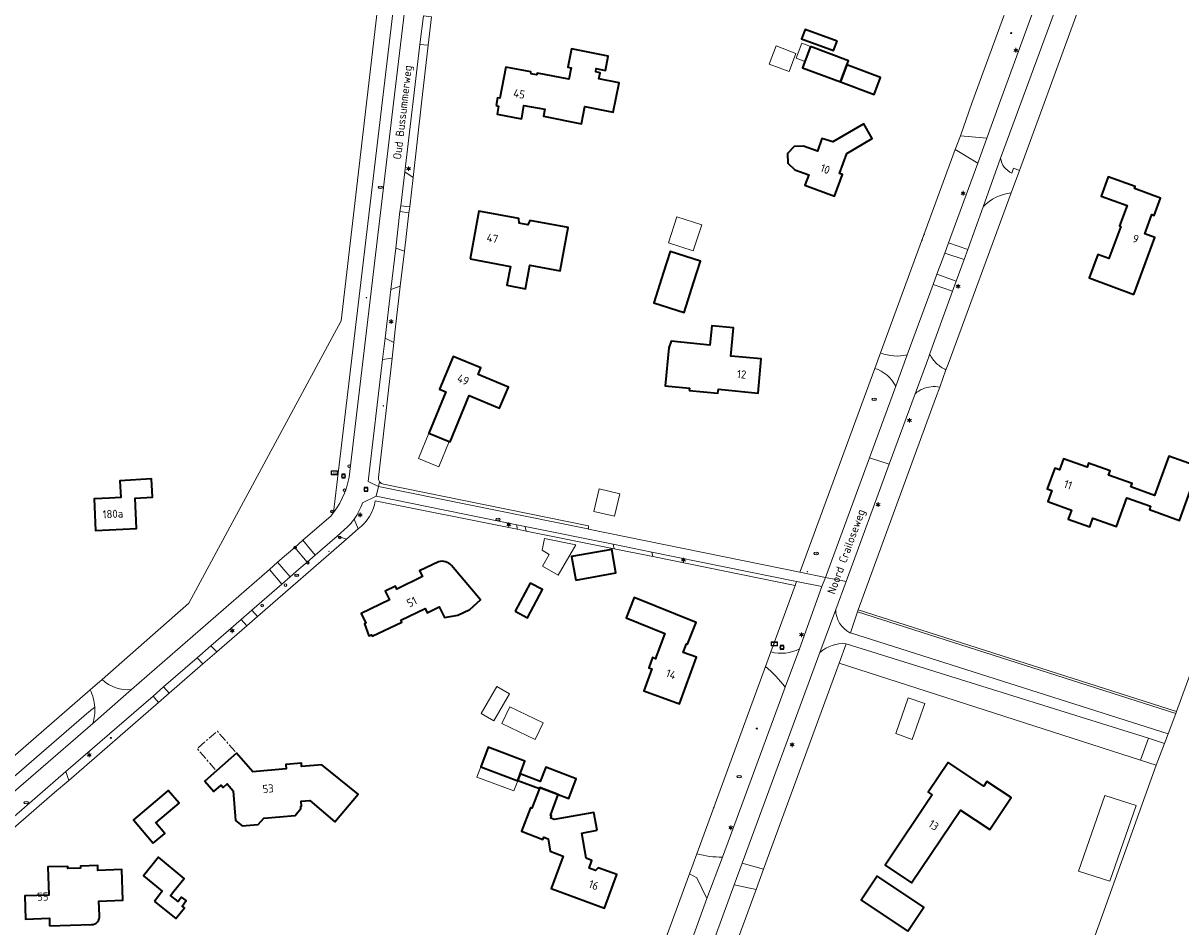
# Model space of a CAD drawing. Header units: metres. Extents: x 140853 to 145288, y 474558 to 480269.
# Tile 77 of 256: x 141599 to 141854, y 476568 to 476768. Entities that reach past the tile are written whole.
import ezdxf
from ezdxf.enums import TextEntityAlignment as Align

# ---------------------------------------------------------------- set-up
doc = ezdxf.new("R2010")
doc.units = ezdxf.units.M
doc.header["$MEASUREMENT"] = 0
doc.linetypes.add('AM-AS', pattern=[16, 10, -2, 2, -2])
for name, color, linetype, lineweight in [('B-WE-AM-AS_SPOOR_RAIL-G', 10, 'AM-AS', 18), ('B-WE-GR-BEPLANTING_CULTUUR_BOSPLANTSOEN-G', 90, 'GR-PLANTSOEN', 18), ('B-WE-GR-BOS_GEMENGD-G', 40, 'Continuous', 13), ('B-WE-GR-GRAS_KRUIDENRIJK-G', 80, 'Continuous', 18), ('B-WE-GR-GROENVOORZIENING-G', 80, 'Continuous', 18), ('B-WE-IE-TERREINAFSCHEIDING_KUNSTMATIG_HEKWERK-G', 20, 'IE-TERREINAFSCHEIDING-KUNSTMATIG', 18), ('B-WE-IE-TERREINAFSCHEIDING_KUNSTMATIG_MUUR-G', 90, 'IE-TERREINAFSCHEIDING-KUNSTMATIG-DICHT', 18), ('B-WE-KL-ET_LS_OV_LICHTMAST-S', 190, 'Continuous', 18), ('B-WE-KL-WATER_BRANDLEIDING_PUT-S', 150, 'Continuous', 18), ('B-WE-KL-WATER_PUT-S', 170, 'Continuous', 18), ('B-WE-OG-BEBOUWING-G', 7, 'Continuous', 35), ('B-WE-OG-BEBOUWING_BIJGEBOUW-G', 7, 'Continuous', 18), ('B-WE-OG-BEBOUWING_HUISNUMMER-T18', 10, 'Continuous', 18), ('B-WE-OG-BEBOUWING_LUIFEL-G', 7, 'Continuous', 18), ('B-WE-OG-BEBOUWING_STRAATNAAM-T18', 10, 'Continuous', 18), ('B-WE-OG-TERREIN_ERF-G', 7, 'Continuous', 18), ('B-WE-RI-GWA_RIOOLPUT-S', 30, 'Continuous', 18), ('B-WE-RI-TERREINKAST-S', 7, 'Continuous', 18), ('B-WE-VH-ONVERHARD-G', 252, 'Continuous', 18), ('B-WE-VH-VERHARDING_ASFALT-G', 252, 'Continuous', 18), ('B-WE-VH-VERHARDING_BEDRIJFSVLOERPLAAT-G', 252, 'Continuous', 18), ('B-WE-VH-VERHARDING_BETONSTRAATSTEEN-G', 252, 'Continuous', 18), ('B-WE-VH-VERHARDING_HALFVERHARDING_GRIND-G', 252, 'Continuous', 18), ('B-WE-VH-VERHARDING_STRAATBAKSTEEN-G', 252, 'Continuous', 18), ('B-WE-VW-AFSLUITPAAL-S', 7, 'Continuous', 18), ('X-XX-XX-ALGEMEEN-S', 7, 'Continuous', 18)]:
    doc.layers.add(name, color=color, linetype=linetype, lineweight=lineweight)
doc.styles.add('NLCS-ISO', font='txt')
doc.linetypes.add('GR-PLANTSOEN', pattern='A,0,[179,NLCS.shx,S=2,R=0,X=0,Y=0],-4', length=4)
doc.linetypes.add('IE-TERREINAFSCHEIDING-KUNSTMATIG', pattern='A,4,[82,NLCS.shx,S=0.75,R=90,X=0,Y=0],4,-2', length=10)
doc.linetypes.add('IE-TERREINAFSCHEIDING-KUNSTMATIG-DICHT', pattern='A,8,-1,[82,NLCS.shx,S=0.75,R=90,X=0,Y=0],-1', length=10)

# ---------------------------------------------------------------- blocks, each defined once
blk = doc.blocks.new('SIE-WEG_AFVALBAK_TYPE_01')
for radius in [0.25, 0.156]:
    blk.add_circle((0, 0), radius)
blk = doc.blocks.new('SRI-TERREINKAST-SO')
at = {"ltscale": 0.1}
h = blk.add_hatch(color=256, dxfattribs=at)
h.paths.add_polyline_path([(3.9, 2.1), (-3.4, 2.1), (-3.4, -2.4), (3.9, -2.4)])
h.paths.add_polyline_path([(3.4, 1.6), (-2.9, 1.6), (-2.9, -1.9), (3.4, -1.9)], flags=16)
at = {"flags": 128}
for points in [[(3.9, 2.1), (-3.4, 2.1), (-3.4, -2.4), (3.9, -2.4)], [(3.4, 1.6), (-2.9, 1.6), (-2.9, -1.9), (3.4, -1.9)]]:
    blk.add_lwpolyline(points, close=True, dxfattribs=at)
at = {"style": 'NLCS-ISO'}
blk.add_text('RI', height=1.8, dxfattribs=at).set_placement((-0.9, -1))
blk = doc.blocks.new('B-SIE-WEG_LICHTMAST-SO')
at = {"ltscale": 0.1}
for p, q in [((-1.1, 0.6), (-2.2, 1.3)), ((0, 1.3), (0, 2.5)), ((1.1, 0.6), (2.2, 1.3)), ((-1.1, -0.6), (-2.2, -1.3)), ((0, -1.3), (0, -2.5)), ((1.1, -0.6), (2.2, -1.3))]:
    blk.add_line(p, q, dxfattribs=at)
at = {"flags": 128}
for points in [[(-1.2, 0.5), (1.2, 0.5)], [(-1.2, -0.5), (1.2, -0.5)]]:
    blk.add_lwpolyline(points, dxfattribs=at)
at = {"ltscale": 0.1}
blk.add_circle((0, 0), 1.27, dxfattribs=at)
at = {"style": 'NLCS-ISO'}
blk.add_attdef('TYPE', text='', height=1.8, dxfattribs=at).set_placement((0, 2.5), align=Align.BOTTOM_CENTER)
blk = doc.blocks.new('SVW-AFSLUITPAAL-SO')
at = {"lineweight": 18}
blk.add_circle((0, 0), 1.5, dxfattribs=at)
at = {"lineweight": 18, "style": 'NLCS-ISO'}
blk.add_text('af', height=1.8, dxfattribs=at).set_placement((0, 0), align=Align.MIDDLE_CENTER)
blk = doc.blocks.new('SIE-WEG_STRAATPOT_BRANDKRAAN-SO')
blk.add_ellipse((0, 0), major_axis=(-0.729, 0), ratio=0.685994)
at = {"style": 'NLCS-ISO'}
blk.add_text('BR', height=0.4, dxfattribs=at).set_placement((-0.3, -0.2))
blk = doc.blocks.new('SKL-WATERLEIDINGPUT-SO')
at = {"color": 0, "linetype": 'ByBlock', "lineweight": 18}
blk.add_ellipse((0, 0), major_axis=(2.5, 0), ratio=0.54, dxfattribs=at)
at = {"color": 0, "linetype": 'ByBlock', "lineweight": 18, "style": 'NLCS-ISO'}
blk.add_text('wl', height=1.8, dxfattribs=at).set_placement((0, 0), align=Align.MIDDLE_CENTER)
blk = doc.blocks.new('SRI-PUT_INSPECTIE-SO')
at = {"lineweight": -3, "flags": 128}
blk.add_lwpolyline([(-2, -2), (2, -2), (2, 2), (-2, 2)], close=True, dxfattribs=at)
at = {"lineweight": -3, "ltscale": 1.5}
blk.add_circle((0, 0), 2, dxfattribs=at)
at = {"ltscale": 0.1, "style": 'NLCS-ISO'}
blk.add_text('I', height=2.5, dxfattribs=at).set_placement((0, 0), align=Align.MIDDLE_CENTER)

msp = doc.modelspace()

# ---------------------------------------------------------------- linework, layer by layer
at = {"layer": 'B-WE-AM-AS_SPOOR_RAIL-G', "ltscale": 0.2, "flags": 128}
msp.add_lwpolyline([(141641.418, 476602.544), (141645.847, 476606.442), (141641.626, 476611.346), (141637.155, 476607.497), (141641.418, 476602.544)], close=True, dxfattribs=at)
at = {"layer": 'B-WE-GR-BEPLANTING_CULTUUR_BOSPLANTSOEN-G', "ltscale": 0.2, "flags": 128}
for points in [[(141679.48, 476825.607, -0.1468359), (141673.471, 476828.251), (141673.471, 476828.251), (141662.661, 476835.393), (141662.661, 476835.393, -0.0637223), (141661.693, 476836.228), (141661.693, 476836.228, -0.2905442), (141658.547, 476855.131), (141658.547, 476855.131), (141657.68, 476863.4), (141656.781, 476868.407), (141655.519, 476873.678), (141651.065, 476825.308), (141682.887, 476821.308), (141674.583, 476750), (141668.997, 476701.972), (141635.332, 476639.627), (141616.186, 476622.726), (141616.186, 476622.726, 0.2162489), (141622.682, 476620.503), (141622.682, 476620.503), (141653.111, 476647.054), (141654.936, 476648.647), (141656.889, 476650.351), (141658.7, 476651.924), (141660.515, 476653.501), (141666.732, 476658.902), (141667.295, 476659.616), (141686.717, 476823.268), (141686.891, 476825.428), (141679.48, 476825.607)], [(141481.093, 476500), (141499.765, 476516.025), (141499.707, 476516.087), (141500, 476516.346), (141500.498, 476516.787), (141502.744, 476518.757), (141502.744, 476518.757, -0.0293956), (141509.541, 476523.699), (141509.541, 476523.699), (141509.035, 476524.489), (141514.686, 476530.289), (141613.264, 476615.595), (141614.546, 476616.634), (141614.546, 476616.634, 0.0985966), (141613.517, 476620.497), (141613.517, 476620.497), (141506.002, 476526.873), (141507.287, 476525.466), (141500, 476519.048), (141496.405, 476515.881), (141497.172, 476514.92), (141493.483, 476511.64), (141492.658, 476512.517), (141478.141, 476500), (141445.442, 476471.926), (141445.442, 476471.926, 0.2194166), (141449.407, 476472.314), (141449.407, 476472.314), (141481.093, 476500)]]:
    msp.add_lwpolyline(points, format="xyb", close=True, dxfattribs=at)
at = {"layer": 'B-WE-GR-BOS_GEMENGD-G', "ltscale": 0.2, "flags": 128}
msp.add_lwpolyline([(142083.268, 477026.514), (141983.362, 476999.42), (141928.116, 476985.239), (141923.535, 476985.863), (141920.889, 476992.037), (141919.478, 476998.21), (141912.049, 476991.016), (141907.292, 476983.416), (141907.085, 476976.607), (141976.329, 476951.22), (141902.602, 476750), (141853.459, 476615.703), (141853.287, 476615.233), (141851.592, 476610.73), (141850.808, 476608.645), (141848.999, 476603.838), (141829.46, 476549.426)], dxfattribs=at)
at = {"layer": 'B-WE-GR-GRAS_KRUIDENRIJK-G', "ltscale": 0.2, "flags": 128}
for points in [[(141670.889, 476668.683), (141671.128, 476670.593), (141680.54, 476750), (141682.967, 476770.245), (141689.2, 476822.976), (141686.891, 476825.428), (141686.717, 476823.268), (141667.295, 476659.616), (141667.295, 476659.616, 0.1338843), (141670.889, 476668.683)], [(141825.617, 476753.85), (141843.253, 476802.019), (141841.015, 476802.574), (141838.06, 476801.554), (141819.07, 476750), (141814.608, 476737.888), (141814.608, 476737.888, 0.2546096), (141817.096, 476734.548), (141817.096, 476734.548), (141817.489, 476735.628), (141818.805, 476735.15), (141824.215, 476750), (141825.617, 476753.85)], [(141814.369, 476750), (141825.954, 476781.626), (141825.954, 476781.626, 0.3323063), (141822.477, 476788.822), (141822.477, 476788.822), (141808.267, 476750), (141805.724, 476742.804), (141811.546, 476742.295), (141814.369, 476750)], [(141799.707, 476709.977), (141800.532, 476712.222), (141802.258, 476716.918), (141803.089, 476719.18), (141809.554, 476736.776), (141804.587, 476739.756), (141788.092, 476694.88), (141788.092, 476694.88, 0.1610415), (141793.997, 476694.435), (141793.997, 476694.435), (141799.707, 476709.977)], [(141803.015, 476692.404), (141816.961, 476730.181), (141816.961, 476730.181, 0.1803242), (141810.782, 476727.139), (141810.782, 476727.139), (141807.358, 476717.719), (141806.534, 476715.454), (141804.82, 476710.738), (141804.003, 476708.49), (141798.931, 476694.546), (141798.931, 476694.546, 0.0768787), (141800.47, 476692.549), (141800.47, 476692.549, 0.0767731), (141802.543, 476691.106), (141802.543, 476691.106), (141803.015, 476692.404)], [(141677.19, 476665.342), (141677.458, 476666.411), (141677.458, 476666.411, -0.1869932), (141677.204, 476667.385), (141677.204, 476667.385), (141680.197, 476693.667), (141678.11, 476693.426), (141674.934, 476666.443), (141677.19, 476665.342)], [(141786.831, 476691.449), (141770.568, 476647.204), (141770.283, 476646.428), (141775.929, 476645.278), (141785.628, 476671.672), (141791.45, 476687.517), (141791.45, 476687.517, 0.1930802), (141786.831, 476691.449)], [(141800.257, 476684.82), (141801.167, 476687.323), (141801.167, 476687.323, 0.0757367), (141799.239, 476687.395), (141799.239, 476687.395, 0.075975), (141797.371, 476686.891), (141797.371, 476686.891, 0.075716), (141795.737, 476685.855), (141795.737, 476685.855), (141790.021, 476670.321), (141780.465, 476644.354), (141778.205, 476638.213), (141778.205, 476638.213, 0.2876347), (141781.335, 476633.08), (141781.335, 476633.08), (141781.437, 476633.048), (141783.002, 476637.654), (141783.174, 476638.124), (141800.257, 476684.82)], [(141677.458, 476666.411), (141677.19, 476665.342), (141723.409, 476655.98), (141723.586, 476655.944), (141723.586, 476656.706), (141678.312, 476665.862), (141678.312, 476665.862, -0.1887909), (141677.458, 476666.411)], [(141707.775, 476656.931), (141676.664, 476663.244), (141673.674, 476661.785), (141673.674, 476661.785, -0.0781653), (141671.836, 476658.156), (141671.836, 476658.156), (141672.725, 476656.016), (141672.725, 476656.016, 0.2067305), (141676.477, 476662.228), (141676.477, 476662.228), (141707.847, 476655.908), (141707.775, 476656.931)], [(141769.229, 476643.504), (141763.844, 476628.833), (141763.844, 476628.833, 0.1789792), (141770.202, 476629.495), (141770.202, 476629.495), (141775.155, 476643.279), (141769.562, 476644.412), (141769.229, 476643.504)], [(141757.542, 476582.161), (141762.218, 476580.835), (141778.978, 476626.366), (141780.487, 476630.628), (141780.472, 476630.633), (141780.472, 476630.633, 0.2052399), (141774.697, 476628.722), (141774.697, 476628.722), (141757.542, 476582.161)], [(141753.205, 476583.52), (141757.988, 476596.503), (141767.007, 476621.081), (141767.007, 476621.081, 0.0595397), (141762.658, 476625.6), (141762.658, 476625.6), (141747.492, 476584.278), (141747.492, 476584.278, 0.073156), (141753.205, 476583.52)], [(141510.885, 476524.54, 0.0353916), (141514.289, 476526.666), (141514.289, 476526.666), (141516.024, 476528.146), (141516.833, 476528.813), (141516.89, 476528.747), (141563.72, 476569.425), (141614.134, 476613.031), (141614.134, 476613.031, 0.0888277), (141614.546, 476616.634), (141614.546, 476616.634), (141613.264, 476615.595), (141514.686, 476530.289), (141509.035, 476524.489), (141509.541, 476523.699), (141509.541, 476523.699, -0.0050811), (141510.885, 476524.54)], [(141735.295, 476534.485), (141739.081, 476544.831), (141749.707, 476574.396), (141747.481, 476578.946), (141745.869, 476579.856), (141729.816, 476536.118), (141733.302, 476534.342), (141733.302, 476534.342, 0.2313068), (141735.295, 476534.485)], [(141739, 476517.53), (141760.639, 476576.406), (141755.773, 476577.388), (141735.046, 476520.817), (141737.093, 476518.699), (141737.093, 476518.699, 0.0363467), (141739, 476517.53)]]:
    msp.add_lwpolyline(points, format="xyb", close=True, dxfattribs=at)
for points in [[(141686.372, 476762.986), (141682.992, 476734.829), (141684.833, 476733.599), (141686.699, 476750), (141688.176, 476762.8), (141686.372, 476762.986)], [(141678.67, 476698.148), (141680.595, 476697.157), (141680.916, 476699.974), (141682.013, 476709.603), (141679.935, 476708.891), (141678.67, 476698.148)], [(141729.032, 476652.617), (141709.604, 476656.559), (141709.831, 476655.508), (141729.247, 476651.596), (141729.032, 476652.617)], [(141649.268, 476638.083), (141650.494, 476636.674), (141670.125, 476653.735), (141668.057, 476654.427), (141663.22, 476650.22), (141661.421, 476648.655), (141659.614, 476647.082), (141657.73, 476645.444), (141655.847, 476643.805), (141649.268, 476638.083)], [(141769.562, 476644.412), (141737.569, 476650.895), (141737.777, 476649.91), (141769.229, 476643.504), (141769.562, 476644.412)], [(141781.437, 476633.048), (141851.592, 476610.73), (141853.287, 476615.233), (141783.002, 476637.654), (141781.437, 476633.048)], [(141640.157, 476630.157), (141641.468, 476628.829), (141648.117, 476634.607), (141646.892, 476636.015), (141640.157, 476630.157)], [(141845.533, 476604.953), (141847.249, 476609.758), (141780.487, 476630.628), (141778.978, 476626.366), (141845.533, 476604.953)], [(141629.756, 476621.102), (141630.972, 476619.707), (141638.407, 476626.169), (141637.156, 476627.551), (141629.756, 476621.102)], [(141608.827, 476600.461), (141628.63, 476617.672), (141627.417, 476619.064), (141625.274, 476617.196), (141608.177, 476602.428), (141608.827, 476600.461)]]:
    msp.add_lwpolyline(points, close=True, dxfattribs=at)
at = {"layer": 'B-WE-GR-GROENVOORZIENING-G', "ltscale": 0.2, "flags": 128}
for points in [[(141709.604, 476656.559), (141707.775, 476656.931), (141707.847, 476655.908), (141709.831, 476655.508), (141709.604, 476656.559)], [(141729.247, 476651.596), (141737.777, 476649.91), (141737.569, 476650.895), (141729.032, 476652.617), (141729.247, 476651.596)], [(141853.459, 476615.703), (141783.174, 476638.124), (141783.002, 476637.654), (141853.287, 476615.233), (141853.459, 476615.703)], [(141845.533, 476604.953), (141848.999, 476603.838), (141850.808, 476608.645), (141847.249, 476609.758), (141845.533, 476604.953)]]:
    msp.add_lwpolyline(points, close=True, dxfattribs=at)
at = {"layer": 'B-WE-IE-TERREINAFSCHEIDING_KUNSTMATIG_HEKWERK-G', "ltscale": 0.2, "flags": 128}
for points in [[(141674.583, 476750), (141682.887, 476821.308), (141651.065, 476825.308), (141655.519, 476873.678)], [(141688.176, 476762.8), (141686.699, 476750)], [(141824.215, 476750), (141825.617, 476753.85)], [(141674.583, 476750), (141668.997, 476701.972), (141635.332, 476639.627), (141616.186, 476622.726)], [(141686.699, 476750), (141684.833, 476733.599)], [(141808.267, 476750), (141805.724, 476742.804)], [(141818.805, 476735.15), (141824.215, 476750)], [(141902.602, 476750), (141853.459, 476615.703)], [(141805.724, 476742.804), (141804.587, 476739.756)], [(141804.587, 476739.756), (141788.092, 476694.88)], [(141684.833, 476733.599), (141684.097, 476727.129)], [(141816.961, 476730.181), (141803.015, 476692.404)], [(141684.097, 476727.129), (141683.943, 476725.818)], [(141683.943, 476725.818), (141682.926, 476717.359)], [(141682.013, 476709.603), (141680.916, 476699.974)], [(141802.543, 476691.106), (141801.167, 476687.323)], [(141803.015, 476692.404), (141802.543, 476691.106)], [(141801.167, 476687.323), (141800.257, 476684.82)], [(141800.257, 476684.82), (141783.174, 476638.124)], [(141676.477, 476662.228), (141707.847, 476655.908)], [(141707.847, 476655.908), (141709.831, 476655.508)], [(141709.831, 476655.508), (141729.247, 476651.596)], [(141650.494, 476636.674), (141670.125, 476653.735)], [(141769.229, 476643.504), (141737.777, 476649.91)], [(141769.229, 476643.504), (141763.844, 476628.833)], [(141783.174, 476638.124), (141783.002, 476637.654)], [(141783.002, 476637.654), (141853.287, 476615.233)], [(141641.468, 476628.829), (141648.117, 476634.607)], [(141762.658, 476625.6), (141747.492, 476584.278)], [(141762.218, 476580.835), (141778.978, 476626.366)], [(141778.978, 476626.366), (141845.533, 476604.953)], [(141613.517, 476620.497), (141616.186, 476622.726)], [(141613.517, 476620.497), (141506.002, 476526.873)], [(141853.459, 476615.703), (141853.287, 476615.233)], [(141811.146, 476500), (141829.46, 476549.426), (141848.999, 476603.838)], [(141845.533, 476604.953), (141848.999, 476603.838)], [(141745.869, 476579.856), (141729.816, 476536.118)], [(141760.639, 476576.406), (141739, 476517.53)]]:
    msp.add_lwpolyline(points, dxfattribs=at)
msp.add_lwpolyline([(141672.725, 476656.016, 0.2067305), (141676.477, 476662.228)], format="xyb", dxfattribs=at)
at = {"layer": 'B-WE-IE-TERREINAFSCHEIDING_KUNSTMATIG_MUUR-G', "ltscale": 0.2, "flags": 128}
for points in [[(141822.477, 476788.822), (141808.267, 476750)], [(141680.916, 476699.974), (141680.595, 476697.157)], [(141680.197, 476693.667), (141677.204, 476667.385)], [(141770.568, 476647.204), (141786.831, 476691.449)], [(141678.312, 476665.862), (141723.586, 476656.706)], [(141608.827, 476600.461), (141628.63, 476617.672)]]:
    msp.add_lwpolyline(points, dxfattribs=at)
for points in [[(141677.204, 476667.385, 0.1869932), (141677.458, 476666.411)], [(141677.458, 476666.411, 0.1887909), (141678.312, 476665.862)]]:
    msp.add_lwpolyline(points, format="xyb", dxfattribs=at)
at = {"layer": 'B-WE-OG-BEBOUWING-G', "ltscale": 0.2, "flags": 128}
for points in [[(141778.479, 476763.72), (141771.408, 476766.312), (141770.649, 476764.241), (141777.72, 476761.649), (141778.479, 476763.72)], [(141703.204, 476749.458), (141703.747, 476749.371), (141703.399, 476747.608), (141708.789, 476746.516), (141708.86, 476746.732), (141709.323, 476749.465), (141713.938, 476748.682), (141713.678, 476747.154), (141722.051, 476745.419), (141722.809, 476749.246), (141729.064, 476748.007), (141730.347, 476754.481), (141725.884, 476755.366), (141726.156, 476756.739), (141725.175, 476756.933), (141725.317, 476757.649), (141727.328, 476757.251), (141727.948, 476760.38), (141719.856, 476761.984), (141719.055, 476757.943), (141719.742, 476757.807), (141719.593, 476757.163), (141719.368, 476755.965), (141719.265, 476755.299), (141712.303, 476756.638), (141712.102, 476756.266), (141710.894, 476756.507), (141710.847, 476756.917), (141705.321, 476757.967), (141704.043, 476751.082), (141703.479, 476751.185), (141703.204, 476749.458)], [(141772.589, 476762.507), (141771.365, 476759.237), (141770.84, 476757.835), (141779.232, 476754.693), (141780.633, 476758.44), (141780.98, 476759.365), (141772.589, 476762.507)], [(141779.232, 476754.693), (141786.685, 476751.903), (141788.088, 476755.649), (141780.633, 476758.44), (141779.232, 476754.693)], [(141771.097, 476740.529), (141768.994, 476740.454), (141767.542, 476738.876), (141767.632, 476736.734), (141769.189, 476735.318), (141772.222, 476734.207), (141771.383, 476731.916), (141777.956, 476729.509), (141779.697, 476734.261), (141779.029, 476734.506), (141780.647, 476738.906), (141786.254, 476742.205), (141784.397, 476745.435), (141777.565, 476741.461), (141775.16, 476742.23), (141774.13, 476739.419), (141771.097, 476740.529)], [(141844.066, 476707.778), (141848.685, 476720.346), (141846.479, 476721.157), (141848.041, 476725.409), (141848.511, 476725.236), (141849.904, 476729.028), (141844.157, 476731.13), (141844.326, 476731.591), (141838.387, 476733.763), (141836.818, 476729.483), (141842.561, 476727.387), (141840.861, 476722.898), (141841.188, 476722.774), (141838.504, 476715.685), (141836.055, 476716.612), (141834.158, 476711.405), (141844.066, 476707.778)], [(141697.476, 476715.601), (141706.372, 476713.932), (141705.589, 476709.804), (141709.666, 476709.03), (141710.658, 476714.257), (141717.337, 476712.99), (141719.071, 476722.584), (141710.62, 476724.114), (141710.163, 476723.151), (141708.286, 476723.51), (141708.212, 476724.545), (141699.392, 476726.144), (141697.476, 476715.601)], [(141746.844, 476710.539), (141748.314, 476715.113), (141741.629, 476717.249), (141740.17, 476712.684), (141738.015, 476705.94), (141744.692, 476703.806), (141746.844, 476710.539)], [(141745.852, 476686.577), (141752.185, 476685.963), (141752.271, 476686.848), (141761.039, 476685.998), (141761.757, 476693.528), (141755.106, 476694.161), (141755.049, 476694.166), (141755.643, 476700.401), (141750.816, 476700.861), (141750.41, 476696.604), (141741.856, 476697.439), (141741.322, 476695.984), (141740.517, 476687.607), (141745.901, 476687.085), (141745.852, 476686.577)], [(141692.811, 476675.301), (141693.015, 476675.217), (141697.242, 476685.439), (141703.952, 476682.627), (141705.933, 476687.304), (141699.23, 476690.129), (141699.846, 476691.577), (141693.728, 476694.103), (141690.714, 476686.879), (141692.09, 476686.264), (141688.343, 476677.134), (141692.811, 476675.301)], [(141843.385, 476665.275), (141843.644, 476665.989), (141838.456, 476667.874), (141838.791, 476668.795), (141834.035, 476670.523), (141833.7, 476669.602), (141828.512, 476671.487), (141827.631, 476669.062), (141826.588, 476669.441), (141824.914, 476664.835), (141825.958, 476664.457), (141825.07, 476662.013), (141830.258, 476660.128), (141829.548, 476658.173), (141834.294, 476656.449), (141835.005, 476658.403), (141840.192, 476656.518), (141842.508, 476662.89), (141847.724, 476660.995), (141847.465, 476660.281), (141854.091, 476657.873), (141858.377, 476669.669), (141851.751, 476672.077), (141848.592, 476663.383), (141843.385, 476665.275)], [(141617.776, 476662.774), (141614.385, 476662.603), (141614.718, 476655.623), (141623.783, 476656.055), (141623.441, 476662.787), (141627.315, 476663.014), (141627.077, 476667.057), (141620.044, 476666.645), (141620.283, 476662.901), (141617.776, 476662.774)], [(141720.774, 476644.71), (141729.663, 476646.264), (141728.752, 476651.475), (141719.867, 476649.922), (141720.774, 476644.71)], [(141707.413, 476637.816), (141710.116, 476636.381), (141713.427, 476642.616), (141710.724, 476644.051), (141707.413, 476637.816)], [(141738.567, 476627.808), (141738.395, 476627.339), (141737.747, 476627.577), (141736.924, 476625.333), (141737.572, 476625.095), (141735.787, 476620.233), (141743.682, 476617.335), (141747.478, 476627.678), (141744.487, 476628.724), (141745.255, 476630.625), (141745.44, 476630.55), (141747.373, 476635.334), (141733.701, 476640.857), (141731.896, 476636.388), (141740.448, 476632.933), (141738.567, 476627.808)], [(141641.418, 476602.544), (141638.837, 476600.272), (141640.816, 476597.981), (141642.466, 476599.406), (141642.904, 476598.899), (141643.819, 476599.69), (141645.124, 476598.191), (141645.642, 476591.628), (141647.085, 476590.424), (141650.661, 476590.724), (141651.895, 476592.153), (141658.821, 476592.734), (141660.09, 476594.235), (141660.046, 476594.763), (141660.195, 476594.776), (141660.103, 476595.872), (141662.056, 476596.036), (141667.563, 476591.337), (141672.696, 476597.407), (141664.715, 476603.885), (141660.198, 476603.534), (141660.173, 476604.261), (141656.721, 476603.984), (141656.814, 476603.031), (141649.429, 476602.33), (141645.847, 476606.442), (141641.418, 476602.544)], [(141708.004, 476600.439), (141707.969, 476600.452), (141708.498, 476601.888), (141709.563, 476604.745), (141701.411, 476607.784), (141699.798, 476603.455), (141707.99, 476600.402), (141708.004, 476600.439)], [(141799.482, 476597.262), (141789.116, 476581.731), (141794.953, 476577.836), (141805.739, 476593.887), (141812.197, 476589.604), (141816.906, 476596.704), (141811.6, 476600.218), (141810.91, 476599.176), (141803.04, 476604.389), (141798.617, 476597.839), (141799.482, 476597.262)], [(141708.498, 476601.888), (141707.969, 476600.452), (141708.004, 476600.439), (141712.758, 476598.687), (141712.828, 476598.873), (141716.924, 476597.317), (141719.215, 476596.447), (141720.866, 476600.794), (141714.135, 476603.351), (141712.949, 476600.229), (141708.498, 476601.888)], [(141627.448, 476586.615), (141629.994, 476588.762), (141628.028, 476591.093), (141633.151, 476595.412), (141630.753, 476598.256), (141623.085, 476591.791), (141627.448, 476586.615)], [(141725.499, 476589.44), (141724.795, 476593.392), (141715.987, 476591.822), (141715.243, 476592.104), (141715.446, 476592.637), (141715.184, 476592.737), (141716.924, 476597.317), (141712.828, 476598.873), (141712.758, 476598.687), (141711.063, 476594.314), (141710.811, 476594.412), (141708.798, 476589.219), (141713.488, 476587.401), (141713.705, 476587.96), (141714.717, 476587.568), (141715.151, 476584.854), (141718.002, 476583.752), (141715.366, 476576.565), (141727.127, 476572.242), (141729.858, 476579.671), (141725.745, 476581.159), (141725.111, 476580.55), (141723.707, 476581.077), (141724.356, 476582.809), (141723.098, 476583.281), (141722.132, 476588.84), (141725.499, 476589.44)], [(141627.707, 476573.721), (141632.464, 476569.933), (141634.338, 476572.357), (141633.879, 476572.712), (141634.729, 476573.912), (141633.71, 476574.687), (141632.978, 476573.724), (141631.25, 476575.037), (141632.006, 476575.983), (141634.301, 476578.794), (141628.653, 476583.476), (141625.296, 476579.426), (141629.428, 476575.971), (141627.707, 476573.721)], [(141794.091, 476567.16), (141797.63, 476572.457), (141787.319, 476579.346), (141783.791, 476574.042), (141794.091, 476567.16)]]:
    msp.add_lwpolyline(points, close=True, dxfattribs=at)
for points in [[(141690.46, 476648.709), (141686.299, 476646.722), (141686.906, 476645.482), (141681.236, 476642.705), (141680.936, 476643.337), (141678.692, 476642.272), (141679.648, 476640.359), (141673.396, 476637.328), (141674.439, 476635.178), (141674.142, 476635.034), (141675.069, 476632.365), (141675.692, 476632.582), (141675.823, 476632.288), (141682.344, 476635.42), (141682.128, 476635.871), (141687.506, 476638.457), (141687.974, 476637.484), (141690.644, 476638.768), (141691.779, 476636.406), (141694.722, 476636.949), (141697.371, 476638.235), (141699.728, 476640.343), (141693.353, 476647.896), (141693.353, 476647.896, 0.3086803), (141690.46, 476648.709)], [(141604.569, 476568.312), (141613.818, 476568.618), (141613.818, 476568.618, 0.4623892), (141615.563, 476570.649), (141615.563, 476570.649), (141615.455, 476573.799), (141620.739, 476573.985), (141620.487, 476580.777), (141615.217, 476580.552), (141615.184, 476581.672), (141611.356, 476581.558), (141611.371, 476581.058), (141608.602, 476580.976), (141608.587, 476581.476), (141604.181, 476581.345), (141604.366, 476575.108), (141599.069, 476574.95), (141599.22, 476569.852), (141604.518, 476570.01), (141604.569, 476568.312)]]:
    msp.add_lwpolyline(points, format="xyb", close=True, dxfattribs=at)
at = {"layer": 'B-WE-OG-BEBOUWING_BIJGEBOUW-G', "ltscale": 0.2, "flags": 128}
for points in [[(141767.913, 476756.968), (141769.418, 476760.989), (141765.017, 476762.636), (141763.512, 476758.616), (141767.913, 476756.968)], [(141771.365, 476759.237), (141772.589, 476762.507), (141770.679, 476763.222), (141769.455, 476759.952), (141771.365, 476759.237)], [(141746.739, 476717.368), (141748.585, 476723.112), (141743.097, 476724.876), (141741.251, 476719.132), (141746.739, 476717.368)], [(141724.802, 476659.846), (141729.327, 476658.795), (141730.481, 476663.763), (141725.955, 476664.814), (141724.802, 476659.846)], [(141713.343, 476651.273), (141714.902, 476650.376), (141713.416, 476647.792), (141716.899, 476645.789), (141720.765, 476652.511), (141713.872, 476653.899), (141713.343, 476651.273)], [(141699.906, 476615.212), (141702.715, 476613.596), (141706.155, 476619.578), (141703.346, 476621.194), (141699.906, 476615.212)], [(141704.425, 476613.048), (141711.8, 476609.517), (141713.566, 476613.205), (141706.191, 476616.736), (141704.425, 476613.048)], [(141791.443, 476610.803), (141795.09, 476609.523), (141797.861, 476617.423), (141794.214, 476618.702), (141791.443, 476610.803)], [(141844.57, 476594.893), (141837.647, 476597.125), (141831.799, 476580.436), (141838.721, 476578.203), (141844.57, 476594.893)]]:
    msp.add_lwpolyline(points, close=True, dxfattribs=at)
at = {"layer": 'B-WE-OG-BEBOUWING_LUIFEL-G', "ltscale": 0.2, "flags": 128}
for points in [[(141688.343, 476677.134), (141686.044, 476671.574), (141690.507, 476669.729), (141692.811, 476675.301), (141688.343, 476677.134)], [(141699.798, 476603.455), (141698.953, 476601.187), (141707.124, 476598.142), (141707.99, 476600.402), (141699.798, 476603.455)]]:
    msp.add_lwpolyline(points, close=True, dxfattribs=at)
at = {"layer": 'B-WE-OG-TERREIN_ERF-G', "ltscale": 0.2, "flags": 128}
for points in [[(141783.174, 476638.124), (141853.459, 476615.703), (141902.602, 476750), (141976.329, 476951.22), (141907.085, 476976.607), (141904.253, 476968.855), (141901.625, 476961.661), (141887.015, 476921.595), (141882.479, 476909.154), (141881.103, 476905.398), (141862.551, 476854.726), (141861.244, 476851.157), (141845.277, 476807.548), (141843.471, 476802.614), (141843.253, 476802.019), (141825.617, 476753.85), (141824.215, 476750), (141818.805, 476735.15), (141816.961, 476730.181), (141803.015, 476692.404), (141802.543, 476691.106), (141801.167, 476687.323), (141800.257, 476684.82), (141783.174, 476638.124)], [(141778.479, 476763.72), (141777.72, 476761.649), (141770.649, 476764.241), (141771.408, 476766.312), (141778.479, 476763.72)], [(141703.204, 476749.458), (141703.479, 476751.185), (141704.043, 476751.082), (141705.321, 476757.967), (141710.847, 476756.917), (141710.894, 476756.507), (141712.102, 476756.266), (141712.303, 476756.638), (141719.265, 476755.299), (141719.368, 476755.965), (141719.593, 476757.163), (141719.742, 476757.807), (141719.055, 476757.943), (141719.856, 476761.984), (141727.948, 476760.38), (141727.328, 476757.251), (141725.317, 476757.649), (141725.175, 476756.933), (141726.156, 476756.739), (141725.884, 476755.366), (141730.347, 476754.481), (141729.064, 476748.007), (141722.809, 476749.246), (141722.051, 476745.419), (141713.678, 476747.154), (141713.938, 476748.682), (141709.323, 476749.465), (141708.86, 476746.732), (141708.789, 476746.516), (141703.399, 476747.608), (141703.747, 476749.371), (141703.204, 476749.458)], [(141771.365, 476759.237), (141772.589, 476762.507), (141780.98, 476759.365), (141780.633, 476758.44), (141788.088, 476755.649), (141786.685, 476751.903), (141779.232, 476754.693), (141770.84, 476757.835), (141771.365, 476759.237)], [(141771.097, 476740.529), (141774.13, 476739.419), (141775.16, 476742.23), (141777.565, 476741.461), (141784.397, 476745.435), (141786.254, 476742.205), (141780.647, 476738.906), (141779.029, 476734.506), (141779.697, 476734.261), (141777.956, 476729.509), (141771.383, 476731.916), (141772.222, 476734.207), (141769.189, 476735.318), (141767.632, 476736.734), (141767.542, 476738.876), (141768.994, 476740.454), (141771.097, 476740.529)], [(141844.066, 476707.778), (141834.158, 476711.405), (141836.055, 476716.612), (141838.504, 476715.685), (141841.188, 476722.774), (141840.861, 476722.898), (141842.561, 476727.387), (141836.818, 476729.483), (141838.387, 476733.763), (141844.326, 476731.591), (141844.157, 476731.13), (141849.904, 476729.028), (141848.511, 476725.236), (141848.041, 476725.409), (141846.479, 476721.157), (141848.685, 476720.346), (141844.066, 476707.778)], [(141697.476, 476715.601), (141699.392, 476726.144), (141708.212, 476724.545), (141708.286, 476723.51), (141710.163, 476723.151), (141710.62, 476724.114), (141719.071, 476722.584), (141717.337, 476712.99), (141710.658, 476714.257), (141709.666, 476709.03), (141705.589, 476709.804), (141706.372, 476713.932), (141697.476, 476715.601)], [(141740.17, 476712.684), (141741.629, 476717.249), (141748.314, 476715.113), (141746.844, 476710.539), (141744.692, 476703.806), (141738.015, 476705.94), (141740.17, 476712.684)], [(141755.106, 476694.161), (141761.757, 476693.528), (141761.039, 476685.998), (141752.271, 476686.848), (141752.185, 476685.963), (141745.852, 476686.577), (141745.901, 476687.085), (141740.517, 476687.607), (141741.322, 476695.984), (141741.856, 476697.439), (141750.41, 476696.604), (141750.816, 476700.861), (141755.643, 476700.401), (141755.049, 476694.166), (141755.106, 476694.161)], [(141688.343, 476677.134), (141692.09, 476686.264), (141690.714, 476686.879), (141693.728, 476694.103), (141699.846, 476691.577), (141699.23, 476690.129), (141705.933, 476687.304), (141703.952, 476682.627), (141697.242, 476685.439), (141693.015, 476675.217), (141692.811, 476675.301), (141688.343, 476677.134)], [(141843.385, 476665.275), (141848.592, 476663.383), (141851.751, 476672.077), (141858.377, 476669.669), (141854.091, 476657.873), (141847.465, 476660.281), (141847.724, 476660.995), (141842.508, 476662.89), (141840.192, 476656.518), (141835.005, 476658.403), (141834.294, 476656.449), (141829.548, 476658.173), (141830.258, 476660.128), (141825.07, 476662.013), (141825.958, 476664.457), (141824.914, 476664.835), (141826.588, 476669.441), (141827.631, 476669.062), (141828.512, 476671.487), (141833.7, 476669.602), (141834.035, 476670.523), (141838.791, 476668.795), (141838.456, 476667.874), (141843.644, 476665.989), (141843.385, 476665.275)], [(141617.776, 476662.774), (141620.283, 476662.901), (141620.044, 476666.645), (141627.077, 476667.057), (141627.315, 476663.014), (141623.441, 476662.787), (141623.783, 476656.055), (141614.718, 476655.623), (141614.385, 476662.603), (141617.776, 476662.774)], [(141720.774, 476644.71), (141719.867, 476649.922), (141728.752, 476651.475), (141729.663, 476646.264), (141720.774, 476644.71)], [(141707.413, 476637.816), (141710.724, 476644.051), (141713.427, 476642.616), (141710.116, 476636.381), (141707.413, 476637.816)], [(141736.924, 476625.333), (141737.747, 476627.577), (141738.395, 476627.339), (141738.567, 476627.808), (141740.448, 476632.933), (141731.896, 476636.388), (141733.701, 476640.857), (141747.373, 476635.334), (141745.44, 476630.55), (141745.255, 476630.625), (141744.487, 476628.724), (141747.478, 476627.678), (141743.682, 476617.335), (141735.787, 476620.233), (141737.572, 476625.095), (141736.924, 476625.333)], [(141760.639, 476576.406), (141739, 476517.53), (141736.858, 476511.702), (141732.557, 476500), (141731.716, 476497.704), (141718.101, 476460.536), (141718.483, 476460.531), (141772.257, 476459.793), (141796.439, 476459.565), (141796.919, 476460.885), (141811.146, 476500), (141829.46, 476549.426), (141848.999, 476603.838), (141845.533, 476604.953), (141778.978, 476626.366), (141762.218, 476580.835), (141760.639, 476576.406)], [(141645.847, 476606.442), (141649.429, 476602.33), (141656.814, 476603.031), (141656.721, 476603.984), (141660.173, 476604.261), (141660.198, 476603.534), (141664.715, 476603.885), (141672.696, 476597.407), (141667.563, 476591.337), (141662.056, 476596.036), (141660.103, 476595.872), (141660.195, 476594.776), (141660.046, 476594.763), (141660.09, 476594.235), (141658.821, 476592.734), (141651.895, 476592.153), (141650.661, 476590.724), (141647.085, 476590.424), (141645.642, 476591.628), (141645.124, 476598.191), (141643.819, 476599.69), (141642.904, 476598.899), (141642.466, 476599.406), (141640.816, 476597.981), (141638.837, 476600.272), (141641.418, 476602.544), (141645.847, 476606.442)], [(141712.758, 476598.687), (141708.004, 476600.439), (141707.99, 476600.402), (141699.798, 476603.455), (141701.411, 476607.784), (141709.563, 476604.745), (141708.498, 476601.888), (141712.949, 476600.229), (141714.135, 476603.351), (141720.866, 476600.794), (141719.215, 476596.447), (141716.924, 476597.317), (141715.184, 476592.737), (141715.446, 476592.637), (141715.243, 476592.104), (141715.987, 476591.822), (141724.795, 476593.392), (141725.499, 476589.44), (141722.132, 476588.84), (141723.098, 476583.281), (141724.356, 476582.809), (141723.707, 476581.077), (141725.111, 476580.55), (141725.745, 476581.159), (141729.858, 476579.671), (141727.127, 476572.242), (141715.366, 476576.565), (141718.002, 476583.752), (141715.151, 476584.854), (141714.717, 476587.568), (141713.705, 476587.96), (141713.488, 476587.401), (141708.798, 476589.219), (141710.811, 476594.412), (141711.063, 476594.314), (141712.758, 476598.687)], [(141799.482, 476597.262), (141798.617, 476597.839), (141803.04, 476604.389), (141810.91, 476599.176), (141811.6, 476600.218), (141816.906, 476596.704), (141812.197, 476589.604), (141805.739, 476593.887), (141794.953, 476577.836), (141789.116, 476581.731), (141799.482, 476597.262)], [(141627.448, 476586.615), (141623.085, 476591.791), (141630.753, 476598.256), (141633.151, 476595.412), (141628.028, 476591.093), (141629.994, 476588.762), (141627.448, 476586.615)], [(141627.707, 476573.721), (141629.428, 476575.971), (141625.296, 476579.426), (141628.653, 476583.476), (141634.301, 476578.794), (141632.006, 476575.983), (141631.25, 476575.037), (141632.978, 476573.724), (141633.71, 476574.687), (141634.729, 476573.912), (141633.879, 476572.712), (141634.338, 476572.357), (141632.464, 476569.933), (141627.707, 476573.721)], [(141794.091, 476567.16), (141783.791, 476574.042), (141787.319, 476579.346), (141797.63, 476572.457), (141794.091, 476567.16)]]:
    msp.add_lwpolyline(points, close=True, dxfattribs=at)
for points in [[(141506.002, 476526.873), (141613.517, 476620.497), (141616.186, 476622.726), (141635.332, 476639.627), (141668.997, 476701.972), (141674.583, 476750), (141682.887, 476821.308), (141651.065, 476825.308), (141655.519, 476873.678), (141631.287, 476858.709), (141630.744, 476859.454), (141612.649, 476849.043), (141607.059, 476845.342), (141595.464, 476838.538)], [(141693.353, 476647.896), (141699.728, 476640.343), (141697.371, 476638.235), (141694.722, 476636.949), (141691.779, 476636.406), (141690.644, 476638.768), (141687.974, 476637.484), (141687.506, 476638.457), (141682.128, 476635.871), (141682.344, 476635.42), (141675.823, 476632.288), (141675.692, 476632.582), (141675.069, 476632.365), (141674.142, 476635.034), (141674.439, 476635.178), (141673.396, 476637.328), (141679.648, 476640.359)], [(141679.648, 476640.359), (141678.692, 476642.272), (141680.936, 476643.337), (141681.236, 476642.705), (141686.906, 476645.482), (141686.299, 476646.722), (141690.46, 476648.709)], [(141613.818, 476568.618), (141604.569, 476568.312), (141604.518, 476570.01), (141599.22, 476569.852), (141599.069, 476574.95), (141604.366, 476575.108), (141604.181, 476581.345), (141608.587, 476581.476), (141608.602, 476580.976), (141611.371, 476581.058), (141611.356, 476581.558), (141615.184, 476581.672), (141615.217, 476580.552), (141620.487, 476580.777), (141620.739, 476573.985), (141615.455, 476573.799), (141615.563, 476570.649)]]:
    msp.add_lwpolyline(points, dxfattribs=at)
for points in [[(141688.897, 476769.042), (141688.176, 476762.8), (141686.699, 476750), (141684.833, 476733.599), (141684.097, 476727.129), (141683.943, 476725.818), (141682.926, 476717.359), (141682.013, 476709.603), (141680.916, 476699.974), (141680.595, 476697.157), (141680.197, 476693.667), (141677.204, 476667.385), (141677.204, 476667.385, 0.1869932), (141677.458, 476666.411), (141677.458, 476666.411, 0.1887909), (141678.312, 476665.862), (141678.312, 476665.862), (141723.586, 476656.706), (141723.586, 476655.944), (141770.283, 476646.428), (141770.568, 476647.204), (141786.831, 476691.449), (141788.092, 476694.88), (141804.587, 476739.756), (141805.724, 476742.804), (141808.267, 476750), (141822.477, 476788.822)], [(141729.816, 476536.118), (141745.869, 476579.856), (141747.492, 476584.278), (141762.658, 476625.6), (141763.844, 476628.833), (141769.229, 476643.504), (141737.777, 476649.91), (141729.247, 476651.596), (141709.831, 476655.508), (141707.847, 476655.908), (141676.477, 476662.228), (141676.477, 476662.228, -0.2067305), (141672.725, 476656.016), (141672.725, 476656.016), (141670.125, 476653.735), (141650.494, 476636.674), (141648.117, 476634.607), (141641.468, 476628.829), (141638.407, 476626.169), (141630.972, 476619.707), (141628.63, 476617.672), (141608.827, 476600.461), (141605.64, 476597.763), (141595.401, 476588.871)], [(141690.46, 476648.709, -0.3086803), (141693.353, 476647.896)], [(141615.563, 476570.649, -0.4623892), (141613.818, 476568.618)]]:
    msp.add_lwpolyline(points, format="xyb", dxfattribs=at)
at = {"layer": 'B-WE-VH-ONVERHARD-G', "ltscale": 0.2, "flags": 128}
for points in [[(141814.608, 476737.888), (141810.782, 476727.139), (141810.782, 476727.139, -0.1803242), (141816.961, 476730.181), (141816.961, 476730.181), (141818.805, 476735.15), (141817.489, 476735.628), (141817.096, 476734.548), (141817.096, 476734.548, -0.2546096), (141814.608, 476737.888)], [(141798.725, 476693.98), (141795.94, 476686.406), (141795.737, 476685.855), (141795.737, 476685.855, -0.075716), (141797.371, 476686.891), (141797.371, 476686.891, -0.075975), (141799.239, 476687.395), (141799.239, 476687.395, -0.0757367), (141801.167, 476687.323), (141801.167, 476687.323), (141802.543, 476691.106), (141802.543, 476691.106, -0.0767731), (141800.47, 476692.549), (141800.47, 476692.549, -0.0768787), (141798.931, 476694.546), (141798.931, 476694.546), (141798.725, 476693.98)], [(141781.335, 476633.08, -0.2876347), (141778.205, 476638.213), (141778.205, 476638.213), (141774.697, 476628.722), (141774.697, 476628.722, -0.2052399), (141780.472, 476630.633), (141780.472, 476630.633), (141780.487, 476630.628), (141847.249, 476609.758), (141850.808, 476608.645), (141851.592, 476610.73), (141781.437, 476633.048), (141781.335, 476633.08)]]:
    msp.add_lwpolyline(points, format="xyb", close=True, dxfattribs=at)
at = {"layer": 'B-WE-VH-VERHARDING_ASFALT-G', "ltscale": 0.2, "flags": 128}
msp.add_lwpolyline([(141858.121, 476868.946), (141852.093, 476852.996), (141850.632, 476848.982), (141847.963, 476841.653), (141842.109, 476825.639), (141841.511, 476824.048), (141830.061, 476792.821), (141828.967, 476789.84), (141825.954, 476781.626), (141825.954, 476781.626), (141814.369, 476750), (141811.546, 476742.295), (141809.554, 476736.776), (141803.089, 476719.18), (141807.358, 476717.719), (141810.782, 476727.139), (141814.608, 476737.888), (141819.07, 476750), (141838.06, 476801.554), (141841.55, 476811.06), (141846.938, 476825.727), (141855.372, 476848.686)], dxfattribs=at)
msp.add_lwpolyline([(141682.967, 476770.245), (141680.54, 476750), (141671.128, 476670.593), (141670.889, 476668.683), (141670.889, 476668.683, -0.1338843), (141667.295, 476659.616), (141667.295, 476659.616), (141666.732, 476658.902), (141660.515, 476653.501), (141663.22, 476650.22), (141668.057, 476654.427), (141670.398, 476656.483), (141670.398, 476656.483, 0.042087), (141671.836, 476658.156), (141671.836, 476658.156, 0.0781653), (141673.674, 476661.785), (141673.674, 476661.785), (141676.664, 476663.244), (141677.19, 476665.342), (141674.934, 476666.443), (141678.11, 476693.426), (141678.67, 476698.148), (141679.935, 476708.891), (141681.007, 476717.988), (141681.957, 476726.052), (141682.111, 476727.363), (141682.992, 476734.829), (141682.992, 476734.829), (141686.372, 476762.986), (141687.151, 476769.317)], format="xyb", dxfattribs=at)
for points in [[(141688.897, 476769.042), (141687.151, 476769.317), (141686.372, 476762.986), (141688.176, 476762.8), (141688.897, 476769.042)], [(141684.833, 476733.599), (141682.992, 476734.829), (141682.111, 476727.363), (141684.097, 476727.129), (141684.833, 476733.599)], [(141681.957, 476726.052), (141683.943, 476725.818), (141684.097, 476727.129), (141682.111, 476727.363), (141681.957, 476726.052)], [(141681.007, 476717.988), (141682.926, 476717.359), (141683.943, 476725.818), (141681.957, 476726.052), (141681.007, 476717.988)], [(141682.926, 476717.359), (141681.007, 476717.988), (141679.935, 476708.891), (141682.013, 476709.603), (141682.926, 476717.359)], [(141790.021, 476670.321), (141795.737, 476685.855), (141795.94, 476686.406), (141798.725, 476693.98), (141798.931, 476694.546), (141804.003, 476708.49), (141799.707, 476709.977), (141793.997, 476694.435), (141791.45, 476687.517), (141785.628, 476671.672), (141790.021, 476670.321)], [(141678.67, 476698.148), (141678.11, 476693.426), (141680.197, 476693.667), (141680.595, 476697.157), (141678.67, 476698.148)], [(141790.021, 476670.321), (141785.628, 476671.672), (141775.929, 476645.278), (141780.465, 476644.354), (141790.021, 476670.321)], [(141622.682, 476620.503), (141614.134, 476613.031), (141563.72, 476569.425), (141516.89, 476528.747), (141519.672, 476525.468), (141538.204, 476541.608), (141542.392, 476545.285), (141587.574, 476584.552), (141608.177, 476602.428), (141625.274, 476617.196), (141627.417, 476619.064), (141629.756, 476621.102), (141637.156, 476627.551), (141640.157, 476630.157), (141646.892, 476636.015), (141649.268, 476638.083), (141655.847, 476643.805), (141653.111, 476647.054), (141622.682, 476620.503)], [(141767.007, 476621.081), (141757.988, 476596.503), (141753.205, 476583.52), (141749.707, 476574.396), (141739.081, 476544.831), (141735.295, 476534.485), (141733.461, 476529.802), (141722.581, 476500), (141710.398, 476466.678), (141714.397, 476465.125), (141727.304, 476500), (141731.982, 476512.667), (141735.046, 476520.817), (141755.773, 476577.388), (141757.542, 476582.161), (141774.697, 476628.722), (141778.205, 476638.213), (141780.465, 476644.354), (141775.929, 476645.278), (141775.155, 476643.279), (141770.202, 476629.495), (141767.007, 476621.081)], [(141650.494, 476636.674), (141649.268, 476638.083), (141646.892, 476636.015), (141648.117, 476634.607), (141650.494, 476636.674)]]:
    msp.add_lwpolyline(points, close=True, dxfattribs=at)
msp.add_lwpolyline([(141670.398, 476656.483), (141668.057, 476654.427), (141670.125, 476653.735), (141672.725, 476656.016), (141671.836, 476658.156), (141671.836, 476658.156, -0.042087), (141670.398, 476656.483)], format="xyb", close=True, dxfattribs=at)
at = {"layer": 'B-WE-VH-VERHARDING_BEDRIJFSVLOERPLAAT-G', "ltscale": 0.2, "flags": 128}
for points in [[(141658.7, 476651.924), (141661.421, 476648.655), (141663.22, 476650.22), (141660.515, 476653.501), (141658.7, 476651.924)], [(141655.847, 476643.805), (141657.73, 476645.444), (141654.936, 476648.647), (141653.111, 476647.054), (141655.847, 476643.805)]]:
    msp.add_lwpolyline(points, close=True, dxfattribs=at)
at = {"layer": 'B-WE-VH-VERHARDING_BETONSTRAATSTEEN-G', "ltscale": 0.2, "flags": 128}
for points in [[(141804.587, 476739.756), (141809.554, 476736.776), (141811.546, 476742.295), (141805.724, 476742.804), (141804.587, 476739.756)], [(141802.258, 476716.918), (141806.534, 476715.454), (141807.358, 476717.719), (141803.089, 476719.18), (141802.258, 476716.918)], [(141804.82, 476710.738), (141806.534, 476715.454), (141802.258, 476716.918), (141800.532, 476712.222), (141804.82, 476710.738)], [(141800.532, 476712.222), (141799.707, 476709.977), (141804.003, 476708.49), (141804.82, 476710.738), (141800.532, 476712.222)], [(141658.7, 476651.924), (141656.889, 476650.351), (141654.936, 476648.647), (141657.73, 476645.444), (141659.614, 476647.082), (141661.421, 476648.655), (141658.7, 476651.924)]]:
    msp.add_lwpolyline(points, close=True, dxfattribs=at)
for points in [[(141786.831, 476691.449, -0.1930802), (141791.45, 476687.517), (141791.45, 476687.517), (141793.997, 476694.435), (141793.997, 476694.435, -0.1610415), (141788.092, 476694.88), (141788.092, 476694.88), (141786.831, 476691.449)], [(141614.134, 476613.031), (141622.682, 476620.503), (141622.682, 476620.503, -0.2162489), (141616.186, 476622.726), (141616.186, 476622.726), (141613.517, 476620.497), (141613.517, 476620.497, -0.0985966), (141614.546, 476616.634), (141614.546, 476616.634, -0.0888277), (141614.134, 476613.031)]]:
    msp.add_lwpolyline(points, format="xyb", close=True, dxfattribs=at)
at = {"layer": 'B-WE-VH-VERHARDING_HALFVERHARDING_GRIND-G', "ltscale": 0.2, "flags": 128}
for points in [[(141641.468, 476628.829), (141640.157, 476630.157), (141637.156, 476627.551), (141638.407, 476626.169), (141641.468, 476628.829)], [(141630.972, 476619.707), (141629.756, 476621.102), (141627.417, 476619.064), (141628.63, 476617.672), (141630.972, 476619.707)], [(141590.403, 476584.491), (141595.401, 476588.871), (141605.64, 476597.763), (141608.827, 476600.461), (141608.177, 476602.428), (141587.574, 476584.552), (141590.403, 476584.491)]]:
    msp.add_lwpolyline(points, close=True, dxfattribs=at)
at = {"layer": 'B-WE-VH-VERHARDING_STRAATBAKSTEEN-G', "ltscale": 0.2, "flags": 128}
for points in [[(141676.664, 476663.244), (141707.775, 476656.931), (141709.604, 476656.559), (141729.032, 476652.617), (141737.569, 476650.895), (141769.562, 476644.412), (141775.155, 476643.279), (141775.929, 476645.278), (141770.283, 476646.428), (141723.586, 476655.944), (141723.409, 476655.98), (141677.19, 476665.342), (141676.664, 476663.244)], [(141762.218, 476580.835), (141757.542, 476582.161), (141755.773, 476577.388), (141760.639, 476576.406), (141762.218, 476580.835)]]:
    msp.add_lwpolyline(points, close=True, dxfattribs=at)
for points in [[(141767.007, 476621.081), (141770.202, 476629.495), (141770.202, 476629.495, -0.1789792), (141763.844, 476628.833), (141763.844, 476628.833), (141762.658, 476625.6), (141762.658, 476625.6, -0.0595397), (141767.007, 476621.081)], [(141745.869, 476579.856), (141747.481, 476578.946), (141749.707, 476574.396), (141753.205, 476583.52), (141753.205, 476583.52, -0.073156), (141747.492, 476584.278), (141747.492, 476584.278), (141745.869, 476579.856)]]:
    msp.add_lwpolyline(points, format="xyb", close=True, dxfattribs=at)

# ---------------------------------------------------------------- block references
at = {"layer": 'B-WE-KL-ET_LS_OV_LICHTMAST-S', "xscale": 0.2, "yscale": 0.2, "zscale": 0.2}
for p in [(141817.989, 476761.709), (141683.843, 476735.546), (141806.318, 476730.131), (141805.211, 476709.575), (141680.004, 476701.784), (141794.473, 476679.988), (141787.534, 476661.379), (141673.151, 476659.093), (141705.984, 476656.937), (141744.6, 476649.113), (141644.896, 476633.51), (141770.651, 476632.628), (141768.551, 476608.333), (141613.333, 476606.1), (141755.005, 476589.997)]:
    msp.add_blockref('B-SIE-WEG_LICHTMAST-SO', p, dxfattribs=at)
at = {"layer": 'B-WE-KL-WATER_BRANDLEIDING_PUT-S', "xscale": 0.2, "yscale": 0.2, "zscale": 0.2}
for p in [(141816.92, 476765.487), (141760.747, 476611.902), (141618.097, 476609.84)]:
    msp.add_blockref('SIE-WEG_STRAATPOT_BRANDKRAAN-SO', p, dxfattribs=at)
at = {"layer": 'B-WE-KL-WATER_PUT-S', "xscale": 0.2, "yscale": 0.2, "zscale": 0.2}
for p in [(141677.61, 476731.427), (141786.683, 476684.622), (141703.615, 476658.081), (141773.853, 476650.568), (141659.135, 476645.76), (141756.884, 476601.307), (141599.402, 476595.553)]:
    msp.add_blockref('SKL-WATERLEIDINGPUT-SO', p, dxfattribs=at)
at = {"layer": 'B-WE-RI-GWA_RIOOLPUT-S', "xscale": 0.2, "yscale": 0.2, "zscale": 0.2}
for p in [(141669.479, 476667.664), (141674.45, 476664.721), (141766.32, 476629.842)]:
    msp.add_blockref('SRI-PUT_INSPECTIE-SO', p, dxfattribs=at)
at = {"layer": 'B-WE-RI-TERREINKAST-S', "xscale": 0.2, "yscale": 0.2, "zscale": 0.2}
for p in [(141667.403, 476668.431), (141764.58, 476630.624)]:
    msp.add_blockref('SRI-TERREINKAST-SO', p, dxfattribs=at)
at = {"layer": 'B-WE-VW-AFSLUITPAAL-S', "xscale": 0.2, "yscale": 0.2, "zscale": 0.2}
for p in [(141670.753, 476669.848), (141669.684, 476664.522), (141666.933, 476659.838), (141658.829, 476651.884), (141668.695, 476654.096), (141661.572, 476648.541), (141656.682, 476643.569), (141651.523, 476639.094)]:
    msp.add_blockref('SVW-AFSLUITPAAL-SO', p, dxfattribs=at)
at = {"layer": 'X-XX-XX-ALGEMEEN-S', "xscale": 0.2, "yscale": 0.2, "zscale": 0.2}
for p in [(141797.769, 476721.033), (141797.319, 476719.817), (141674.552, 476707.042), (141678.28, 476683.168), (141666.289, 476651.034), (141771.924, 476646.562), (141751.265, 476594.417)]:
    msp.add_blockref('SIE-WEG_AFVALBAK_TYPE_01', p, dxfattribs=at)

# ---------------------------------------------------------------- texts
at = {"layer": 'B-WE-OG-BEBOUWING_HUISNUMMER-T18', "style": 'NLCS-ISO'}
for s, rotation, p in [('45', 349.5, (141708.292, 476752.058)), ('10', 339.9, (141775.877, 476735.463)), ('47', 349.7, (141702.37, 476720.157)), ('9', 339.3, (141844.437, 476720.058)), ('12', 354.5, (141757.416, 476690.143)), ('49', 337.4, (141695.913, 476688.951)), ('11', 340.1, (141829.507, 476665.763)), ('180a', 2.8, (141618.547, 476659.303)), ('51', 26.1, (141684.564, 476639.881)), ('14', 339.8, (141741.825, 476623.885)), ('53', 5.4, (141652.838, 476598.636)), ('13', 326.3, (141799.822, 476590.566)), ('16', 339.8, (141724.738, 476577.337)), ('55', 1.7, (141603.075, 476574.8))]:
    msp.add_text(s, height=1.8, rotation=rotation, dxfattribs=at).set_placement(p, align=Align.MIDDLE_CENTER)
at = {"layer": 'B-WE-OG-BEBOUWING_STRAATNAAM-T18', "style": 'NLCS-ISO'}
for s, rotation, p in [('Oud Bussummerweg', 83.3, (141682.489, 476747.977)), ('Noord Crailoseweg', 69.9, (141780.484, 476650.986))]:
    msp.add_text(s, height=1.8, rotation=rotation, dxfattribs=at).set_placement(p, align=Align.MIDDLE_CENTER)

doc.saveas('drawing.dxf')
